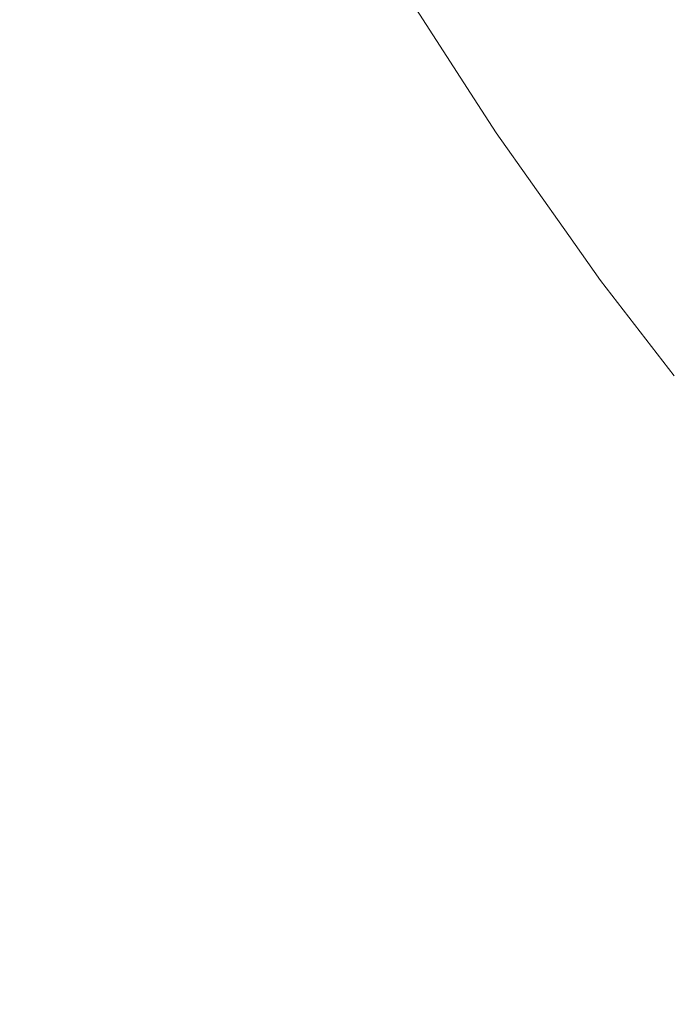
# Model space of a CAD drawing. Header units: centimetres. Extents: x -25.8 to 27.5, y 33.3 to 35.1.
# Tile 123 of 256: x -7.881 to -7.8503, y 33.6872 to 33.7334. Entities that reach past the tile are written whole.
import ezdxf

# ---------------------------------------------------------------- set-up
doc = ezdxf.new("R2010")
doc.units = ezdxf.units.CM
doc.header["$LTSCALE"] = 2.54
doc.layers.add('Lucido design-1', color=7, linetype='Continuous')

# ---------------------------------------------------------------- blocks, each defined once
blk = doc.blocks.new('Gruppo-6-1')
at = {"color": 7, "linetype": 'Continuous', "lineweight": 9}
for points in [[(-25.69296, 35.040112, 330.586121), (-25.69296, 33.440112, 330.586121), (27.40704, 33.440112, 330.586121), (27.40704, 35.040112, 330.586121)], [(-25.69296, 35.040112, 306.619358), (-25.69296, 33.440112, 306.619358), (27.40704, 33.440112, 306.619358), (27.40704, 35.040112, 306.619358)]]:
    blk.add_3dface(points, dxfattribs=at)
for points, invisible_edges in [([(-7.867076, 33.732904, 329.856541), (-7.87147, 33.740391, 329.856541), (-7.870498, 33.740933, 329.860408), (-7.866129, 33.733488, 329.860408)], 15), ([(-7.867076, 33.732904, 305.889778), (-7.87147, 33.740391, 305.889778), (-7.870498, 33.740933, 305.893645), (-7.866129, 33.733488, 305.893645)], 15), ([(-7.851675, 33.732839, 330.126315), (-7.856085, 33.739672, 330.126315), (-7.85461, 33.74058, 330.130049), (-7.85024, 33.733809, 330.130049)], 15), ([(-7.851675, 33.732839, 306.159552), (-7.856085, 33.739672, 306.159552), (-7.85461, 33.74058, 306.163286), (-7.85024, 33.733809, 306.163286)], 15), ([(-7.868157, 33.732239, 329.852718), (-7.872577, 33.739772, 329.852718), (-7.87147, 33.740391, 329.856541), (-7.867076, 33.732904, 329.856541)], 15), ([(-7.868157, 33.732239, 305.885955), (-7.872577, 33.739772, 305.885955), (-7.87147, 33.740391, 305.889778), (-7.867076, 33.732904, 305.889778)], 15), ([(-7.869369, 33.731493, 329.848945), (-7.87382, 33.739078, 329.848945), (-7.872577, 33.739772, 329.852718), (-7.868157, 33.732239, 329.852718)], 15), ([(-7.869369, 33.731493, 305.882182), (-7.87382, 33.739078, 305.882182), (-7.872577, 33.739772, 305.885955), (-7.868157, 33.732239, 305.885955)], 15), ([(-7.85298, 33.731957, 330.122516), (-7.857426, 33.738846, 330.122516), (-7.856085, 33.739672, 330.126315), (-7.851675, 33.732839, 330.126315)], 15), ([(-7.85298, 33.731957, 306.155753), (-7.857426, 33.738846, 306.155753), (-7.856085, 33.739672, 306.159552), (-7.851675, 33.732839, 306.159552)], 15), ([(-7.870711, 33.730666, 329.845228), (-7.875196, 33.738309, 329.845228), (-7.87382, 33.739078, 329.848945), (-7.869369, 33.731493, 329.848945)], 15), ([(-7.870711, 33.730666, 305.878465), (-7.875196, 33.738309, 305.878465), (-7.87382, 33.739078, 305.882182), (-7.869369, 33.731493, 305.882182)], 15), ([(-7.854154, 33.731164, 330.118658), (-7.858632, 33.738103, 330.118658), (-7.857426, 33.738846, 330.122516), (-7.85298, 33.731957, 330.122516)], 15), ([(-7.854154, 33.731164, 306.151895), (-7.858632, 33.738103, 306.151895), (-7.857426, 33.738846, 306.155753), (-7.85298, 33.731957, 306.155753)], 15), ([(-7.872182, 33.729761, 329.841573), (-7.876704, 33.737466, 329.841573), (-7.875196, 33.738309, 329.845228), (-7.870711, 33.730666, 329.845228)], 15), ([(-7.872182, 33.729761, 305.87481), (-7.876704, 33.737466, 305.87481), (-7.875196, 33.738309, 305.878465), (-7.870711, 33.730666, 305.878465)], 15), ([(-7.855194, 33.730461, 330.11475), (-7.859702, 33.737445, 330.11475), (-7.858632, 33.738103, 330.118658), (-7.854154, 33.731164, 330.118658)], 15), ([(-7.855194, 33.730461, 306.147987), (-7.859702, 33.737445, 306.147987), (-7.858632, 33.738103, 306.151895), (-7.854154, 33.731164, 306.151895)], 15), ([(-7.873779, 33.728777, 329.837987), (-7.878342, 33.736552, 329.837987), (-7.876704, 33.737466, 329.841573), (-7.872182, 33.729761, 329.841573)], 15), ([(-7.873779, 33.728777, 305.871224), (-7.878342, 33.736552, 305.871224), (-7.876704, 33.737466, 305.87481), (-7.872182, 33.729761, 305.87481)], 15), ([(-7.8561, 33.729848, 330.110796), (-7.860633, 33.736872, 330.110796), (-7.859702, 33.737445, 330.11475), (-7.855194, 33.730461, 330.11475)], 15), ([(-7.8561, 33.729848, 306.144033), (-7.860633, 33.736872, 306.144033), (-7.859702, 33.737445, 306.147987), (-7.855194, 33.730461, 306.147987)], 15), ([(-7.85687, 33.729328, 330.106805), (-7.861425, 33.736384, 330.106805), (-7.860633, 33.736872, 330.110796), (-7.8561, 33.729848, 330.110796)], 15), ([(-7.85687, 33.729328, 306.140042), (-7.861425, 33.736384, 306.140042), (-7.860633, 33.736872, 306.144033), (-7.8561, 33.729848, 306.144033)], 15), ([(-7.875501, 33.727717, 329.834477), (-7.880106, 33.735566, 329.834477), (-7.878342, 33.736552, 329.837987), (-7.873779, 33.728777, 329.837987)], 15), ([(-7.875501, 33.727717, 305.867714), (-7.880106, 33.735566, 305.867714), (-7.878342, 33.736552, 305.871224), (-7.873779, 33.728777, 305.871224)], 15), ([(-7.857504, 33.7289, 330.102782), (-7.862076, 33.735983, 330.102782), (-7.861425, 33.736384, 330.106805), (-7.85687, 33.729328, 330.106805)], 15), ([(-7.857504, 33.7289, 306.136019), (-7.862076, 33.735983, 306.136019), (-7.861425, 33.736384, 306.140042), (-7.85687, 33.729328, 306.140042)], 15), ([(-7.858, 33.728564, 330.098735), (-7.862586, 33.735669, 330.098735), (-7.862076, 33.735983, 330.102782), (-7.857504, 33.7289, 330.102782)], 15), ([(-7.858, 33.728564, 306.131972), (-7.862586, 33.735669, 306.131972), (-7.862076, 33.735983, 306.136019), (-7.857504, 33.7289, 306.136019)], 15), ([(-7.877343, 33.726583, 329.831048), (-7.881996, 33.73451, 329.831048), (-7.880106, 33.735566, 329.834477), (-7.875501, 33.727717, 329.834477)], 15), ([(-7.877343, 33.726583, 305.864285), (-7.881996, 33.73451, 305.864285), (-7.880106, 33.735566, 305.867714), (-7.875501, 33.727717, 305.867714)], 15), ([(-7.858579, 33.728173, 330.090596), (-7.863181, 33.735303, 330.090596), (-7.862954, 33.735443, 330.094671), (-7.858359, 33.728322, 330.094671)], 15), ([(-7.858579, 33.728173, 306.123833), (-7.863181, 33.735303, 306.123833), (-7.862954, 33.735443, 306.127908), (-7.858359, 33.728322, 306.127908)], 15), ([(-7.858359, 33.728322, 330.094671), (-7.862954, 33.735443, 330.094671), (-7.862586, 33.735669, 330.098735), (-7.858, 33.728564, 330.098735)], 15), ([(-7.858359, 33.728322, 306.127908), (-7.862954, 33.735443, 306.127908), (-7.862586, 33.735669, 306.131972), (-7.858, 33.728564, 306.131972)], 15), ([(-7.859468, 33.727572, 329.872202), (-7.864095, 33.73474, 329.872202), (-7.863688, 33.734991, 329.876176), (-7.859073, 33.727839, 329.876176)], 15), ([(-7.859468, 33.727572, 305.905439), (-7.864095, 33.73474, 305.905439), (-7.863688, 33.734991, 305.909413), (-7.859073, 33.727839, 305.909413)], 15), ([(-7.859073, 33.727839, 329.876176), (-7.863688, 33.734991, 329.876176), (-7.863417, 33.735157, 329.880161), (-7.858809, 33.728017, 329.880161)], 15), ([(-7.859073, 33.727839, 305.909413), (-7.863688, 33.734991, 305.909413), (-7.863417, 33.735157, 305.913398), (-7.858809, 33.728017, 305.913398)], 15), ([(-7.858809, 33.728017, 329.880161), (-7.863417, 33.735157, 329.880161), (-7.863282, 33.73524, 329.884149), (-7.858678, 33.728106, 329.884149)], 15), ([(-7.858809, 33.728017, 305.913398), (-7.863417, 33.735157, 305.913398), (-7.863282, 33.73524, 305.917386), (-7.858678, 33.728106, 305.917386)], 15), ([(-7.858678, 33.728106, 329.884149), (-7.863282, 33.73524, 329.884149), (-7.863266, 33.735251, 329.886121), (-7.859866, 33.729983, 329.886121)], 11), ([(-7.858678, 33.728106, 305.917386), (-7.863282, 33.73524, 305.917386), (-7.863266, 33.735251, 305.919358), (-7.859866, 33.729983, 305.919358)], 11), ([(-7.863266, 33.735251, 330.086121), (-7.859866, 33.729983, 330.086121), (-7.859866, 33.729983, 329.886121), (-7.863266, 33.735251, 329.886121)], 10), ([(-7.859866, 33.729983, 330.086121), (-7.863266, 33.735251, 330.086121), (-7.863265, 33.735251, 330.086667), (-7.858661, 33.728118, 330.086667)], 14), ([(-7.863266, 33.735251, 306.119358), (-7.859866, 33.729983, 306.119358), (-7.859866, 33.729983, 305.919358), (-7.863266, 33.735251, 305.919358)], 10), ([(-7.859866, 33.729983, 306.119358), (-7.863266, 33.735251, 306.119358), (-7.863265, 33.735251, 306.119903), (-7.858661, 33.728118, 306.119903)], 14), ([(-7.858661, 33.728118, 330.086667), (-7.863265, 33.735251, 330.086667), (-7.863181, 33.735303, 330.090596), (-7.858579, 33.728173, 330.090596)], 15), ([(-7.858661, 33.728118, 306.119903), (-7.863265, 33.735251, 306.119903), (-7.863181, 33.735303, 306.123833), (-7.858579, 33.728173, 306.123833)], 15), ([(-7.879305, 33.725375, 329.827706), (-7.884007, 33.733387, 329.827706), (-7.881996, 33.73451, 329.831048), (-7.877343, 33.726583, 329.831048)], 15), ([(-7.879305, 33.725375, 305.860943), (-7.884007, 33.733387, 305.860943), (-7.881996, 33.73451, 305.864285), (-7.877343, 33.726583, 305.864285)], 15), ([(-7.859997, 33.727215, 329.868245), (-7.864637, 33.734406, 329.868245), (-7.864095, 33.73474, 329.872202), (-7.859468, 33.727572, 329.872202)], 15), ([(-7.859997, 33.727215, 305.901482), (-7.864637, 33.734406, 305.901482), (-7.864095, 33.73474, 305.905439), (-7.859468, 33.727572, 305.905439)], 15), ([(-7.860656, 33.726769, 329.864311), (-7.865316, 33.733988, 329.864311), (-7.864637, 33.734406, 329.868245), (-7.859997, 33.727215, 329.868245)], 15), ([(-7.860656, 33.726769, 305.897548), (-7.865316, 33.733988, 305.897548), (-7.864637, 33.734406, 305.901482), (-7.859997, 33.727215, 305.901482)], 15), ([(-7.861448, 33.726234, 329.860408), (-7.866129, 33.733488, 329.860408), (-7.865316, 33.733988, 329.864311), (-7.860656, 33.726769, 329.864311)], 15), ([(-7.861448, 33.726234, 305.893645), (-7.866129, 33.733488, 305.893645), (-7.865316, 33.733988, 305.897548), (-7.860656, 33.726769, 305.897548)], 15), ([(-7.846979, 33.7262, 330.126315), (-7.851675, 33.732839, 330.126315), (-7.85024, 33.733809, 330.130049), (-7.845587, 33.72723, 330.130049)], 15), ([(-7.846979, 33.7262, 306.159552), (-7.851675, 33.732839, 306.159552), (-7.85024, 33.733809, 306.163286), (-7.845587, 33.72723, 306.163286)], 15), ([(-7.881415, 33.724076, 329.824409), (-7.886169, 33.732179, 329.824409), (-7.884007, 33.733387, 329.827706), (-7.879305, 33.725375, 329.827706)], 15), ([(-7.881415, 33.724076, 305.857646), (-7.886169, 33.732179, 305.857646), (-7.884007, 33.733387, 305.860943), (-7.879305, 33.725375, 305.860943)], 15), ([(-7.86237, 33.725611, 329.856541), (-7.867076, 33.732904, 329.856541), (-7.866129, 33.733488, 329.860408), (-7.861448, 33.726234, 329.860408)], 15), ([(-7.86237, 33.725611, 305.889778), (-7.867076, 33.732904, 305.889778), (-7.866129, 33.733488, 305.893645), (-7.861448, 33.726234, 305.893645)], 15), ([(-7.863421, 33.724901, 329.852718), (-7.868157, 33.732239, 329.852718), (-7.867076, 33.732904, 329.856541), (-7.86237, 33.725611, 329.856541)], 15), ([(-7.863421, 33.724901, 305.885955), (-7.868157, 33.732239, 305.885955), (-7.867076, 33.732904, 305.889778), (-7.86237, 33.725611, 305.889778)], 15), ([(-7.848246, 33.725263, 330.122516), (-7.85298, 33.731957, 330.122516), (-7.851675, 33.732839, 330.126315), (-7.846979, 33.7262, 330.126315)], 15), ([(-7.848246, 33.725263, 306.155753), (-7.85298, 33.731957, 306.155753), (-7.851675, 33.732839, 306.159552), (-7.846979, 33.7262, 306.159552)], 15), ([(-7.8646, 33.724103, 329.848945), (-7.869369, 33.731493, 329.848945), (-7.868157, 33.732239, 329.852718), (-7.863421, 33.724901, 329.852718)], 15), ([(-7.8646, 33.724103, 305.882182), (-7.869369, 33.731493, 305.882182), (-7.868157, 33.732239, 305.885955), (-7.863421, 33.724901, 305.885955)], 15), ([(-7.849385, 33.724421, 330.118658), (-7.854154, 33.731164, 330.118658), (-7.85298, 33.731957, 330.122516), (-7.848246, 33.725263, 330.122516)], 15), ([(-7.849385, 33.724421, 306.151895), (-7.854154, 33.731164, 306.151895), (-7.85298, 33.731957, 306.155753), (-7.848246, 33.725263, 306.155753)], 15), ([(-7.865906, 33.723221, 329.845228), (-7.870711, 33.730666, 329.845228), (-7.869369, 33.731493, 329.848945), (-7.8646, 33.724103, 329.848945)], 15), ([(-7.865906, 33.723221, 305.878465), (-7.870711, 33.730666, 305.878465), (-7.869369, 33.731493, 305.882182), (-7.8646, 33.724103, 305.882182)], 15), ([(-7.850394, 33.723674, 330.11475), (-7.855194, 33.730461, 330.11475), (-7.854154, 33.731164, 330.118658), (-7.849385, 33.724421, 330.118658)], 15), ([(-7.850394, 33.723674, 306.147987), (-7.855194, 33.730461, 306.147987), (-7.854154, 33.731164, 306.151895), (-7.849385, 33.724421, 306.151895)], 15), ([(-7.867337, 33.722254, 329.841573), (-7.872182, 33.729761, 329.841573), (-7.870711, 33.730666, 329.845228), (-7.865906, 33.723221, 329.845228)], 15), ([(-7.867337, 33.722254, 305.87481), (-7.872182, 33.729761, 305.87481), (-7.870711, 33.730666, 305.878465), (-7.865906, 33.723221, 305.878465)], 15), ([(-7.851273, 33.723024, 330.110796), (-7.8561, 33.729848, 330.110796), (-7.855194, 33.730461, 330.11475), (-7.850394, 33.723674, 330.11475)], 15), ([(-7.851273, 33.723024, 306.144033), (-7.8561, 33.729848, 306.144033), (-7.855194, 33.730461, 306.147987), (-7.850394, 33.723674, 306.147987)], 15), ([(-7.859866, 33.729983, 329.886121), (-7.858662, 33.728117, 329.886121), (-7.858678, 33.728106, 329.884149)], 10), ([(-7.858662, 33.728117, 329.886121), (-7.859866, 33.729983, 329.886121), (-7.859866, 33.729983, 330.086121), (-7.858662, 33.728117, 330.086121)], 10), ([(-7.858661, 33.728118, 330.086667), (-7.858662, 33.728117, 330.086121), (-7.859866, 33.729983, 330.086121)], 9), ([(-7.859866, 33.729983, 305.919358), (-7.858662, 33.728117, 305.919358), (-7.858678, 33.728106, 305.917386)], 10), ([(-7.858662, 33.728117, 305.919358), (-7.859866, 33.729983, 305.919358), (-7.859866, 33.729983, 306.119358), (-7.858662, 33.728117, 306.119358)], 10), ([(-7.858661, 33.728118, 306.119903), (-7.858662, 33.728117, 306.119358), (-7.859866, 33.729983, 306.119358)], 9), ([(-7.868891, 33.721203, 329.837987), (-7.873779, 33.728777, 329.837987), (-7.872182, 33.729761, 329.841573), (-7.867337, 33.722254, 329.841573)], 15), ([(-7.868891, 33.721203, 305.871224), (-7.873779, 33.728777, 305.871224), (-7.872182, 33.729761, 305.87481), (-7.867337, 33.722254, 305.87481)], 15), ([(-7.852021, 33.722471, 330.106805), (-7.85687, 33.729328, 330.106805), (-7.8561, 33.729848, 330.110796), (-7.851273, 33.723024, 330.110796)], 15), ([(-7.852021, 33.722471, 306.140042), (-7.85687, 33.729328, 306.140042), (-7.8561, 33.729848, 306.144033), (-7.851273, 33.723024, 306.144033)], 15), ([(-7.852636, 33.722016, 330.102782), (-7.857504, 33.7289, 330.102782), (-7.85687, 33.729328, 330.106805), (-7.852021, 33.722471, 330.106805)], 15), ([(-7.852636, 33.722016, 306.136019), (-7.857504, 33.7289, 306.136019), (-7.85687, 33.729328, 306.140042), (-7.852021, 33.722471, 306.140042)], 15), ([(-7.870566, 33.720071, 329.834477), (-7.875501, 33.727717, 329.834477), (-7.873779, 33.728777, 329.837987), (-7.868891, 33.721203, 329.837987)], 15), ([(-7.870566, 33.720071, 305.867714), (-7.875501, 33.727717, 305.867714), (-7.873779, 33.728777, 305.871224), (-7.868891, 33.721203, 305.871224)], 15), ([(-7.853465, 33.721403, 330.094671), (-7.858359, 33.728322, 330.094671), (-7.858, 33.728564, 330.098735), (-7.853117, 33.72166, 330.098735)], 15), ([(-7.853465, 33.721403, 306.127908), (-7.858359, 33.728322, 306.127908), (-7.858, 33.728564, 306.131972), (-7.853117, 33.72166, 306.131972)], 15), ([(-7.853117, 33.72166, 330.098735), (-7.858, 33.728564, 330.098735), (-7.857504, 33.7289, 330.102782), (-7.852636, 33.722016, 330.102782)], 15), ([(-7.853117, 33.72166, 306.131972), (-7.858, 33.728564, 306.131972), (-7.857504, 33.7289, 306.136019), (-7.852636, 33.722016, 306.136019)], 15), ([(-7.853902, 33.72108, 329.880161), (-7.858809, 33.728017, 329.880161), (-7.858678, 33.728106, 329.884149), (-7.853775, 33.721174, 329.884149)], 15), ([(-7.853902, 33.72108, 305.913398), (-7.858809, 33.728017, 305.913398), (-7.858678, 33.728106, 305.917386), (-7.853775, 33.721174, 305.917386)], 15), ([(-7.853775, 33.721174, 329.884149), (-7.858678, 33.728106, 329.884149), (-7.858662, 33.728117, 329.886121), (-7.855257, 33.723303, 329.886121)], 11), ([(-7.853775, 33.721174, 305.917386), (-7.858678, 33.728106, 305.917386), (-7.858662, 33.728117, 305.919358), (-7.855257, 33.723303, 305.919358)], 11), ([(-7.855257, 33.723303, 330.086121), (-7.858662, 33.728117, 330.086121), (-7.858661, 33.728118, 330.086667), (-7.853758, 33.721186, 330.086667)], 14), ([(-7.855257, 33.723303, 306.119358), (-7.858662, 33.728117, 306.119358), (-7.858661, 33.728118, 306.119903), (-7.853758, 33.721186, 306.119903)], 14), ([(-7.858662, 33.728117, 330.086121), (-7.855257, 33.723303, 330.086121), (-7.855257, 33.723303, 329.886121), (-7.858662, 33.728117, 329.886121)], 10), ([(-7.858662, 33.728117, 306.119358), (-7.855257, 33.723303, 306.119358), (-7.855257, 33.723303, 305.919358), (-7.858662, 33.728117, 305.919358)], 10), ([(-7.853758, 33.721186, 330.086667), (-7.858661, 33.728118, 330.086667), (-7.858579, 33.728173, 330.090596), (-7.853679, 33.721245, 330.090596)], 15), ([(-7.853758, 33.721186, 306.119903), (-7.858661, 33.728118, 306.119903), (-7.858579, 33.728173, 306.123833), (-7.853679, 33.721245, 306.123833)], 15), ([(-7.853679, 33.721245, 330.090596), (-7.858579, 33.728173, 330.090596), (-7.858359, 33.728322, 330.094671), (-7.853465, 33.721403, 330.094671)], 15), ([(-7.853679, 33.721245, 306.123833), (-7.858579, 33.728173, 306.123833), (-7.858359, 33.728322, 306.127908), (-7.853465, 33.721403, 306.127908)], 15), ([(-7.872359, 33.718859, 329.831048), (-7.877343, 33.726583, 329.831048), (-7.875501, 33.727717, 329.834477), (-7.870566, 33.720071, 329.834477)], 15), ([(-7.872359, 33.718859, 305.864285), (-7.877343, 33.726583, 305.864285), (-7.875501, 33.727717, 305.867714), (-7.870566, 33.720071, 305.867714)], 15), ([(-7.855055, 33.720228, 329.868245), (-7.859997, 33.727215, 329.868245), (-7.859468, 33.727572, 329.872202), (-7.854542, 33.720607, 329.872202)], 15), ([(-7.855055, 33.720228, 305.901482), (-7.859997, 33.727215, 305.901482), (-7.859468, 33.727572, 305.905439), (-7.854542, 33.720607, 305.905439)], 15), ([(-7.854542, 33.720607, 329.872202), (-7.859468, 33.727572, 329.872202), (-7.859073, 33.727839, 329.876176), (-7.854158, 33.720891, 329.876176)], 15), ([(-7.854542, 33.720607, 305.905439), (-7.859468, 33.727572, 305.905439), (-7.859073, 33.727839, 305.909413), (-7.854158, 33.720891, 305.909413)], 15), ([(-7.854158, 33.720891, 329.876176), (-7.859073, 33.727839, 329.876176), (-7.858809, 33.728017, 329.880161), (-7.853902, 33.72108, 329.880161)], 15), ([(-7.854158, 33.720891, 305.909413), (-7.859073, 33.727839, 305.909413), (-7.858809, 33.728017, 305.913398), (-7.853902, 33.72108, 305.913398)], 15), ([(-7.855695, 33.719754, 329.864311), (-7.860656, 33.726769, 329.864311), (-7.859997, 33.727215, 329.868245), (-7.855055, 33.720228, 329.868245)], 15), ([(-7.855695, 33.719754, 305.897548), (-7.860656, 33.726769, 305.897548), (-7.859997, 33.727215, 305.901482), (-7.855055, 33.720228, 305.901482)], 15), ([(-7.856463, 33.719186, 329.860408), (-7.861448, 33.726234, 329.860408), (-7.860656, 33.726769, 329.864311), (-7.855695, 33.719754, 329.864311)], 15), ([(-7.856463, 33.719186, 305.893645), (-7.861448, 33.726234, 305.893645), (-7.860656, 33.726769, 305.897548), (-7.855695, 33.719754, 305.897548)], 15), ([(-7.874268, 33.717569, 329.827706), (-7.879305, 33.725375, 329.827706), (-7.877343, 33.726583, 329.831048), (-7.872359, 33.718859, 329.831048)], 15), ([(-7.874268, 33.717569, 305.860943), (-7.879305, 33.725375, 305.860943), (-7.877343, 33.726583, 305.864285), (-7.872359, 33.718859, 305.864285)], 15), ([(-7.857357, 33.718524, 329.856541), (-7.86237, 33.725611, 329.856541), (-7.861448, 33.726234, 329.860408), (-7.856463, 33.719186, 329.860408)], 15), ([(-7.857357, 33.718524, 305.889778), (-7.86237, 33.725611, 305.889778), (-7.861448, 33.726234, 305.893645), (-7.856463, 33.719186, 305.893645)], 15), ([(-7.87632, 33.716182, 329.824409), (-7.881415, 33.724076, 329.824409), (-7.879305, 33.725375, 329.827706), (-7.874268, 33.717569, 329.827706)], 15), ([(-7.87632, 33.716182, 305.857646), (-7.881415, 33.724076, 305.857646), (-7.879305, 33.725375, 305.860943), (-7.874268, 33.717569, 305.860943)], 15), ([(-7.858377, 33.71777, 329.852718), (-7.863421, 33.724901, 329.852718), (-7.86237, 33.725611, 329.856541), (-7.857357, 33.718524, 329.856541)], 15), ([(-7.858377, 33.71777, 305.885955), (-7.863421, 33.724901, 305.885955), (-7.86237, 33.725611, 305.889778), (-7.857357, 33.718524, 305.889778)], 15), ([(-7.859522, 33.716923, 329.848945), (-7.8646, 33.724103, 329.848945), (-7.863421, 33.724901, 329.852718), (-7.858377, 33.71777, 329.852718)], 15), ([(-7.859522, 33.716923, 305.882182), (-7.8646, 33.724103, 305.882182), (-7.863421, 33.724901, 305.885955), (-7.858377, 33.71777, 305.885955)], 15), ([(-7.845311, 33.717097, 330.11475), (-7.850394, 33.723674, 330.11475), (-7.849385, 33.724421, 330.118658), (-7.844334, 33.717886, 330.118658)], 15), ([(-7.845311, 33.717097, 306.147987), (-7.850394, 33.723674, 306.147987), (-7.849385, 33.724421, 306.151895), (-7.844334, 33.717886, 306.151895)], 15), ([(-7.878453, 33.71474, 329.821261), (-7.883607, 33.722726, 329.821261), (-7.881415, 33.724076, 329.824409), (-7.87632, 33.716182, 329.824409)], 15), ([(-7.878453, 33.71474, 305.854498), (-7.883607, 33.722726, 305.854498), (-7.881415, 33.724076, 305.857646), (-7.87632, 33.716182, 305.857646)], 15), ([(-7.860789, 33.715986, 329.845228), (-7.865906, 33.723221, 329.845228), (-7.8646, 33.724103, 329.848945), (-7.859522, 33.716923, 329.848945)], 15), ([(-7.860789, 33.715986, 305.878465), (-7.865906, 33.723221, 305.878465), (-7.8646, 33.724103, 305.882182), (-7.859522, 33.716923, 305.882182)], 15), ([(-7.846161, 33.71641, 330.110796), (-7.851273, 33.723024, 330.110796), (-7.850394, 33.723674, 330.11475), (-7.845311, 33.717097, 330.11475)], 15), ([(-7.846161, 33.71641, 306.144033), (-7.851273, 33.723024, 306.144033), (-7.850394, 33.723674, 306.147987), (-7.845311, 33.717097, 306.147987)], 15), ([(-7.862178, 33.714959, 329.841573), (-7.867337, 33.722254, 329.841573), (-7.865906, 33.723221, 329.845228), (-7.860789, 33.715986, 329.845228)], 15), ([(-7.862178, 33.714959, 305.87481), (-7.867337, 33.722254, 305.87481), (-7.865906, 33.723221, 305.878465), (-7.860789, 33.715986, 305.878465)], 15), ([(-7.855257, 33.723303, 329.886121), (-7.853759, 33.721185, 329.886121), (-7.853775, 33.721174, 329.884149)], 10), ([(-7.853759, 33.721185, 329.886121), (-7.855257, 33.723303, 329.886121), (-7.855257, 33.723303, 330.086121), (-7.853759, 33.721185, 330.086121)], 10), ([(-7.853758, 33.721186, 330.086667), (-7.853759, 33.721185, 330.086121), (-7.855257, 33.723303, 330.086121)], 9), ([(-7.855257, 33.723303, 305.919358), (-7.853759, 33.721185, 305.919358), (-7.853775, 33.721174, 305.917386)], 10), ([(-7.853759, 33.721185, 305.919358), (-7.855257, 33.723303, 305.919358), (-7.855257, 33.723303, 306.119358), (-7.853759, 33.721185, 306.119358)], 10), ([(-7.853758, 33.721186, 306.119903), (-7.853759, 33.721185, 306.119358), (-7.855257, 33.723303, 306.119358)], 9), ([(-7.846885, 33.715826, 330.106805), (-7.852021, 33.722471, 330.106805), (-7.851273, 33.723024, 330.110796), (-7.846161, 33.71641, 330.110796)], 15), ([(-7.846885, 33.715826, 306.140042), (-7.852021, 33.722471, 306.140042), (-7.851273, 33.723024, 306.144033), (-7.846161, 33.71641, 306.144033)], 15), ([(-7.880693, 33.713227, 329.818216), (-7.885909, 33.721309, 329.818216), (-7.883607, 33.722726, 329.821261), (-7.878453, 33.71474, 329.821261)], 15), ([(-7.880693, 33.713227, 305.851453), (-7.885909, 33.721309, 305.851453), (-7.883607, 33.722726, 305.854498), (-7.878453, 33.71474, 305.854498)], 15), ([(-7.863686, 33.713844, 329.837987), (-7.868891, 33.721203, 329.837987), (-7.867337, 33.722254, 329.841573), (-7.862178, 33.714959, 329.841573)], 15), ([(-7.863686, 33.713844, 305.871224), (-7.868891, 33.721203, 305.871224), (-7.867337, 33.722254, 305.87481), (-7.862178, 33.714959, 305.87481)], 15), ([(-7.847946, 33.71497, 330.098735), (-7.853117, 33.72166, 330.098735), (-7.852636, 33.722016, 330.102782), (-7.84748, 33.715346, 330.102782)], 15), ([(-7.847946, 33.71497, 306.131972), (-7.853117, 33.72166, 306.131972), (-7.852636, 33.722016, 306.136019), (-7.84748, 33.715346, 306.136019)], 15), ([(-7.84748, 33.715346, 330.102782), (-7.852636, 33.722016, 330.102782), (-7.852021, 33.722471, 330.106805), (-7.846885, 33.715826, 330.106805)], 15), ([(-7.84748, 33.715346, 306.136019), (-7.852636, 33.722016, 306.136019), (-7.852021, 33.722471, 306.140042), (-7.846885, 33.715826, 306.140042)], 15), ([(-7.848282, 33.714698, 330.094671), (-7.853465, 33.721403, 330.094671), (-7.853117, 33.72166, 330.098735), (-7.847946, 33.71497, 330.098735)], 15), ([(-7.848282, 33.714698, 306.127908), (-7.853465, 33.721403, 306.127908), (-7.853117, 33.72166, 306.131972), (-7.847946, 33.71497, 306.131972)], 15), ([(-7.883036, 33.711643, 329.815281), (-7.888317, 33.719826, 329.815281), (-7.885909, 33.721309, 329.818216), (-7.880693, 33.713227, 329.818216)], 15), ([(-7.883036, 33.711643, 305.848518), (-7.888317, 33.719826, 305.848518), (-7.885909, 33.721309, 305.851453), (-7.880693, 33.713227, 305.851453)], 15), ([(-7.865311, 33.712642, 329.834477), (-7.870566, 33.720071, 329.834477), (-7.868891, 33.721203, 329.837987), (-7.863686, 33.713844, 329.837987)], 15), ([(-7.865311, 33.712642, 305.867714), (-7.870566, 33.720071, 305.867714), (-7.868891, 33.721203, 305.871224), (-7.863686, 33.713844, 305.871224)], 15), ([(-7.848705, 33.714356, 329.880161), (-7.853902, 33.72108, 329.880161), (-7.853775, 33.721174, 329.884149), (-7.848582, 33.714456, 329.884149)], 15), ([(-7.848705, 33.714356, 305.913398), (-7.853902, 33.72108, 305.913398), (-7.853775, 33.721174, 305.917386), (-7.848582, 33.714456, 305.917386)], 15), ([(-7.848582, 33.714456, 329.884149), (-7.853775, 33.721174, 329.884149), (-7.853759, 33.721185, 329.886121), (-7.850302, 33.716713, 329.886121)], 11), ([(-7.848582, 33.714456, 305.917386), (-7.853775, 33.721174, 305.917386), (-7.853759, 33.721185, 305.919358), (-7.850302, 33.716713, 305.919358)], 11), ([(-7.850302, 33.716713, 330.086121), (-7.853759, 33.721185, 330.086121), (-7.853758, 33.721186, 330.086667), (-7.848566, 33.714469, 330.086667)], 14), ([(-7.850302, 33.716713, 306.119358), (-7.853759, 33.721185, 306.119358), (-7.853758, 33.721186, 306.119903), (-7.848566, 33.714469, 306.119903)], 14), ([(-7.853759, 33.721185, 330.086121), (-7.850302, 33.716713, 330.086121), (-7.850302, 33.716713, 329.886121), (-7.853759, 33.721185, 329.886121)], 10), ([(-7.853759, 33.721185, 306.119358), (-7.850302, 33.716713, 306.119358), (-7.850302, 33.716713, 305.919358), (-7.853759, 33.721185, 305.919358)], 10), ([(-7.848566, 33.714469, 330.086667), (-7.853758, 33.721186, 330.086667), (-7.853679, 33.721245, 330.090596), (-7.848489, 33.714531, 330.090596)], 15), ([(-7.848566, 33.714469, 306.119903), (-7.853758, 33.721186, 306.119903), (-7.853679, 33.721245, 306.123833), (-7.848489, 33.714531, 306.123833)], 15), ([(-7.848489, 33.714531, 330.090596), (-7.853679, 33.721245, 330.090596), (-7.853465, 33.721403, 330.094671), (-7.848282, 33.714698, 330.094671)], 15), ([(-7.848489, 33.714531, 306.123833), (-7.853679, 33.721245, 306.123833), (-7.853465, 33.721403, 306.127908), (-7.848282, 33.714698, 306.127908)], 15), ([(-7.849325, 33.713856, 329.872202), (-7.854542, 33.720607, 329.872202), (-7.854158, 33.720891, 329.876176), (-7.848953, 33.714157, 329.876176)], 15), ([(-7.849325, 33.713856, 305.905439), (-7.854542, 33.720607, 305.905439), (-7.854158, 33.720891, 305.909413), (-7.848953, 33.714157, 305.909413)], 15), ([(-7.848953, 33.714157, 329.876176), (-7.854158, 33.720891, 329.876176), (-7.853902, 33.72108, 329.880161), (-7.848705, 33.714356, 329.880161)], 15), ([(-7.848953, 33.714157, 305.909413), (-7.854158, 33.720891, 305.909413), (-7.853902, 33.72108, 305.913398), (-7.848705, 33.714356, 305.913398)], 15), ([(-7.85044, 33.712956, 329.864311), (-7.855695, 33.719754, 329.864311), (-7.855055, 33.720228, 329.868245), (-7.84982, 33.713456, 329.868245)], 15), ([(-7.85044, 33.712956, 305.897548), (-7.855695, 33.719754, 305.897548), (-7.855055, 33.720228, 305.901482), (-7.84982, 33.713456, 305.901482)], 15), ([(-7.84982, 33.713456, 329.868245), (-7.855055, 33.720228, 329.868245), (-7.854542, 33.720607, 329.872202), (-7.849325, 33.713856, 329.872202)], 15), ([(-7.84982, 33.713456, 305.901482), (-7.855055, 33.720228, 305.901482), (-7.854542, 33.720607, 305.905439), (-7.849325, 33.713856, 305.905439)], 15), ([(-7.867051, 33.711355, 329.831048), (-7.872359, 33.718859, 329.831048), (-7.870566, 33.720071, 329.834477), (-7.865311, 33.712642, 329.834477)], 15), ([(-7.867051, 33.711355, 305.864285), (-7.872359, 33.718859, 305.864285), (-7.870566, 33.720071, 305.867714), (-7.865311, 33.712642, 305.867714)], 15), ([(-7.851183, 33.712356, 329.860408), (-7.856463, 33.719186, 329.860408), (-7.855695, 33.719754, 329.864311), (-7.85044, 33.712956, 329.864311)], 15), ([(-7.851183, 33.712356, 305.893645), (-7.856463, 33.719186, 305.893645), (-7.855695, 33.719754, 305.897548), (-7.85044, 33.712956, 305.897548)], 15), ([(-7.868903, 33.709985, 329.827706), (-7.874268, 33.717569, 329.827706), (-7.872359, 33.718859, 329.831048), (-7.867051, 33.711355, 329.831048)], 15), ([(-7.868903, 33.709985, 305.860943), (-7.874268, 33.717569, 305.860943), (-7.872359, 33.718859, 305.864285), (-7.867051, 33.711355, 305.864285)], 15), ([(-7.852049, 33.711657, 329.856541), (-7.857357, 33.718524, 329.856541), (-7.856463, 33.719186, 329.860408), (-7.851183, 33.712356, 329.860408)], 15), ([(-7.852049, 33.711657, 305.889778), (-7.857357, 33.718524, 305.889778), (-7.856463, 33.719186, 305.893645), (-7.851183, 33.712356, 305.893645)], 15), ([(-7.853036, 33.71086, 329.852718), (-7.858377, 33.71777, 329.852718), (-7.857357, 33.718524, 329.856541), (-7.852049, 33.711657, 329.856541)], 15), ([(-7.853036, 33.71086, 305.885955), (-7.858377, 33.71777, 305.885955), (-7.857357, 33.718524, 305.889778), (-7.852049, 33.711657, 305.889778)], 15), ([(-7.870895, 33.708512, 329.824409), (-7.87632, 33.716182, 329.824409), (-7.874268, 33.717569, 329.827706), (-7.868903, 33.709985, 329.827706)], 15), ([(-7.870895, 33.708512, 305.857646), (-7.87632, 33.716182, 305.857646), (-7.874268, 33.717569, 305.860943), (-7.868903, 33.709985, 305.860943)], 15), ([(-7.854144, 33.709965, 329.848945), (-7.859522, 33.716923, 329.848945), (-7.858377, 33.71777, 329.852718), (-7.853036, 33.71086, 329.852718)], 15), ([(-7.854144, 33.709965, 305.882182), (-7.859522, 33.716923, 305.882182), (-7.858377, 33.71777, 305.885955), (-7.853036, 33.71086, 305.885955)], 15), ([(-7.85537, 33.708975, 329.845228), (-7.860789, 33.715986, 329.845228), (-7.859522, 33.716923, 329.848945), (-7.854144, 33.709965, 329.848945)], 15), ([(-7.85537, 33.708975, 305.878465), (-7.860789, 33.715986, 305.878465), (-7.859522, 33.716923, 305.882182), (-7.854144, 33.709965, 305.882182)], 15), ([(-7.872965, 33.706981, 329.821261), (-7.878453, 33.71474, 329.821261), (-7.87632, 33.716182, 329.824409), (-7.870895, 33.708512, 329.824409)], 15), ([(-7.872965, 33.706981, 305.854498), (-7.878453, 33.71474, 305.854498), (-7.87632, 33.716182, 305.857646), (-7.870895, 33.708512, 305.857646)], 15), ([(-7.856714, 33.70789, 329.841573), (-7.862178, 33.714959, 329.841573), (-7.860789, 33.715986, 329.845228), (-7.85537, 33.708975, 329.845228)], 15), ([(-7.856714, 33.70789, 305.87481), (-7.862178, 33.714959, 305.87481), (-7.860789, 33.715986, 305.878465), (-7.85537, 33.708975, 305.878465)], 15), ([(-7.875139, 33.705373, 329.818216), (-7.880693, 33.713227, 329.818216), (-7.878453, 33.71474, 329.821261), (-7.872965, 33.706981, 329.821261)], 15), ([(-7.875139, 33.705373, 305.851453), (-7.880693, 33.713227, 305.851453), (-7.878453, 33.71474, 305.854498), (-7.872965, 33.706981, 305.854498)], 15), ([(-7.858173, 33.706712, 329.837987), (-7.863686, 33.713844, 329.837987), (-7.862178, 33.714959, 329.841573), (-7.856714, 33.70789, 329.841573)], 15), ([(-7.858173, 33.706712, 305.871224), (-7.863686, 33.713844, 305.871224), (-7.862178, 33.714959, 305.87481), (-7.856714, 33.70789, 305.87481)], 15), ([(-7.859746, 33.705442, 329.834477), (-7.865311, 33.712642, 329.834477), (-7.863686, 33.713844, 329.837987), (-7.858173, 33.706712, 329.837987)], 15), ([(-7.859746, 33.705442, 305.867714), (-7.865311, 33.712642, 305.867714), (-7.863686, 33.713844, 305.871224), (-7.858173, 33.706712, 305.871224)], 15), ([(-7.844902, 33.706387, 329.864311), (-7.85044, 33.712956, 329.864311), (-7.84982, 33.713456, 329.868245), (-7.844304, 33.706913, 329.868245)], 15), ([(-7.844902, 33.706387, 305.897548), (-7.85044, 33.712956, 305.897548), (-7.84982, 33.713456, 305.901482), (-7.844304, 33.706913, 305.901482)], 15), ([(-7.877412, 33.703692, 329.815281), (-7.883036, 33.711643, 329.815281), (-7.880693, 33.713227, 329.818216), (-7.875139, 33.705373, 329.818216)], 15), ([(-7.877412, 33.703692, 305.848518), (-7.883036, 33.711643, 305.848518), (-7.880693, 33.713227, 305.851453), (-7.875139, 33.705373, 305.851453)], 15), ([(-7.845619, 33.705756, 329.860408), (-7.851183, 33.712356, 329.860408), (-7.85044, 33.712956, 329.864311), (-7.844902, 33.706387, 329.864311)], 15), ([(-7.845619, 33.705756, 305.893645), (-7.851183, 33.712356, 305.893645), (-7.85044, 33.712956, 305.897548), (-7.844902, 33.706387, 305.897548)], 15), ([(-7.86143, 33.704082, 329.831048), (-7.867051, 33.711355, 329.831048), (-7.865311, 33.712642, 329.834477), (-7.859746, 33.705442, 329.834477)], 15), ([(-7.86143, 33.704082, 305.864285), (-7.867051, 33.711355, 305.864285), (-7.865311, 33.712642, 305.867714), (-7.859746, 33.705442, 305.867714)], 15), ([(-7.846454, 33.705021, 329.856541), (-7.852049, 33.711657, 329.856541), (-7.851183, 33.712356, 329.860408), (-7.845619, 33.705756, 329.860408)], 15), ([(-7.846454, 33.705021, 305.889778), (-7.852049, 33.711657, 305.889778), (-7.851183, 33.712356, 305.893645), (-7.845619, 33.705756, 305.893645)], 15), ([(-7.879782, 33.701939, 329.812462), (-7.885478, 33.709992, 329.812462), (-7.883036, 33.711643, 329.815281), (-7.877412, 33.703692, 329.815281)], 15), ([(-7.879782, 33.701939, 305.845699), (-7.885478, 33.709992, 305.845699), (-7.883036, 33.711643, 305.848518), (-7.877412, 33.703692, 305.848518)], 15), ([(-7.847406, 33.704182, 329.852718), (-7.853036, 33.71086, 329.852718), (-7.852049, 33.711657, 329.856541), (-7.846454, 33.705021, 329.856541)], 15), ([(-7.847406, 33.704182, 305.885955), (-7.853036, 33.71086, 305.885955), (-7.852049, 33.711657, 305.889778), (-7.846454, 33.705021, 305.889778)], 15), ([(-7.863222, 33.702635, 329.827706), (-7.868903, 33.709985, 329.827706), (-7.867051, 33.711355, 329.831048), (-7.86143, 33.704082, 329.831048)], 15), ([(-7.863222, 33.702635, 305.860943), (-7.868903, 33.709985, 305.860943), (-7.867051, 33.711355, 305.864285), (-7.86143, 33.704082, 305.864285)], 15), ([(-7.848475, 33.703242, 329.848945), (-7.854144, 33.709965, 329.848945), (-7.853036, 33.71086, 329.852718), (-7.847406, 33.704182, 329.852718)], 15), ([(-7.848475, 33.703242, 305.882182), (-7.854144, 33.709965, 305.882182), (-7.853036, 33.71086, 305.885955), (-7.847406, 33.704182, 305.885955)], 15), ([(-7.882245, 33.700117, 329.809762), (-7.888016, 33.708277, 329.809762), (-7.885478, 33.709992, 329.812462), (-7.879782, 33.701939, 329.812462)], 15), ([(-7.882245, 33.700117, 305.842999), (-7.888016, 33.708277, 305.842999), (-7.885478, 33.709992, 305.845699), (-7.879782, 33.701939, 305.845699)], 15), ([(-7.865149, 33.701079, 329.824409), (-7.870895, 33.708512, 329.824409), (-7.868903, 33.709985, 329.827706), (-7.863222, 33.702635, 329.827706)], 15), ([(-7.865149, 33.701079, 305.857646), (-7.870895, 33.708512, 305.857646), (-7.868903, 33.709985, 305.860943), (-7.863222, 33.702635, 305.860943)], 15), ([(-7.849658, 33.7022, 329.845228), (-7.85537, 33.708975, 329.845228), (-7.854144, 33.709965, 329.848945), (-7.848475, 33.703242, 329.848945)], 15), ([(-7.849658, 33.7022, 305.878465), (-7.85537, 33.708975, 305.878465), (-7.854144, 33.709965, 305.882182), (-7.848475, 33.703242, 305.882182)], 15), ([(-7.850955, 33.701059, 329.841573), (-7.856714, 33.70789, 329.841573), (-7.85537, 33.708975, 329.845228), (-7.849658, 33.7022, 329.845228)], 15), ([(-7.850955, 33.701059, 305.87481), (-7.856714, 33.70789, 305.87481), (-7.85537, 33.708975, 305.878465), (-7.849658, 33.7022, 305.878465)], 15), ([(-7.867153, 33.699461, 329.821261), (-7.872965, 33.706981, 329.821261), (-7.870895, 33.708512, 329.824409), (-7.865149, 33.701079, 329.824409)], 15), ([(-7.867153, 33.699461, 305.854498), (-7.872965, 33.706981, 305.854498), (-7.870895, 33.708512, 305.857646), (-7.865149, 33.701079, 305.857646)], 15), ([(-7.852363, 33.69982, 329.837987), (-7.858173, 33.706712, 329.837987), (-7.856714, 33.70789, 329.841573), (-7.850955, 33.701059, 329.841573)], 15), ([(-7.852363, 33.69982, 305.871224), (-7.858173, 33.706712, 305.871224), (-7.856714, 33.70789, 305.87481), (-7.850955, 33.701059, 305.87481)], 15), ([(-7.869256, 33.697763, 329.818216), (-7.875139, 33.705373, 329.818216), (-7.872965, 33.706981, 329.821261), (-7.867153, 33.699461, 329.821261)], 15), ([(-7.869256, 33.697763, 305.851453), (-7.875139, 33.705373, 305.851453), (-7.872965, 33.706981, 305.854498), (-7.867153, 33.699461, 305.854498)], 15), ([(-7.85388, 33.698485, 329.834477), (-7.859746, 33.705442, 329.834477), (-7.858173, 33.706712, 329.837987), (-7.852363, 33.69982, 329.837987)], 15), ([(-7.85388, 33.698485, 305.867714), (-7.859746, 33.705442, 305.867714), (-7.858173, 33.706712, 305.871224), (-7.852363, 33.69982, 305.871224)], 15), ([(-7.871456, 33.695986, 329.815281), (-7.877412, 33.703692, 329.815281), (-7.875139, 33.705373, 329.818216), (-7.869256, 33.697763, 329.818216)], 15), ([(-7.871456, 33.695986, 305.848518), (-7.877412, 33.703692, 305.848518), (-7.875139, 33.705373, 305.851453), (-7.869256, 33.697763, 305.851453)], 15), ([(-7.855505, 33.697055, 329.831048), (-7.86143, 33.704082, 329.831048), (-7.859746, 33.705442, 329.834477), (-7.85388, 33.698485, 329.834477)], 15), ([(-7.855505, 33.697055, 305.864285), (-7.86143, 33.704082, 305.864285), (-7.859746, 33.705442, 305.867714), (-7.85388, 33.698485, 305.867714)], 15), ([(-7.857234, 33.695533, 329.827706), (-7.863222, 33.702635, 329.827706), (-7.86143, 33.704082, 329.831048), (-7.855505, 33.697055, 329.831048)], 15), ([(-7.857234, 33.695533, 305.860943), (-7.863222, 33.702635, 305.860943), (-7.86143, 33.704082, 305.864285), (-7.855505, 33.697055, 305.864285)], 15), ([(-7.87375, 33.694134, 329.812462), (-7.879782, 33.701939, 329.812462), (-7.877412, 33.703692, 329.815281), (-7.871456, 33.695986, 329.815281)], 15), ([(-7.87375, 33.694134, 305.845699), (-7.879782, 33.701939, 305.845699), (-7.877412, 33.703692, 305.848518), (-7.871456, 33.695986, 305.848518)], 15), ([(-7.859094, 33.693896, 329.824409), (-7.865149, 33.701079, 329.824409), (-7.863222, 33.702635, 329.827706), (-7.857234, 33.695533, 329.827706)], 15), ([(-7.859094, 33.693896, 305.857646), (-7.865149, 33.701079, 305.857646), (-7.863222, 33.702635, 305.860943), (-7.857234, 33.695533, 305.860943)], 15), ([(-7.844911, 33.694479, 329.841573), (-7.850955, 33.701059, 329.841573), (-7.849658, 33.7022, 329.845228), (-7.843664, 33.695674, 329.845228)], 15), ([(-7.844911, 33.694479, 305.87481), (-7.850955, 33.701059, 305.87481), (-7.849658, 33.7022, 305.878465), (-7.843664, 33.695674, 305.878465)], 15), ([(-7.876133, 33.69221, 329.809762), (-7.882245, 33.700117, 329.809762), (-7.879782, 33.701939, 329.812462), (-7.87375, 33.694134, 329.812462)], 15), ([(-7.876133, 33.69221, 305.842999), (-7.882245, 33.700117, 305.842999), (-7.879782, 33.701939, 305.845699), (-7.87375, 33.694134, 305.845699)], 15), ([(-7.861026, 33.692195, 329.821261), (-7.867153, 33.699461, 329.821261), (-7.865149, 33.701079, 329.824409), (-7.859094, 33.693896, 329.824409)], 15), ([(-7.861026, 33.692195, 305.854498), (-7.867153, 33.699461, 305.854498), (-7.865149, 33.701079, 305.857646), (-7.859094, 33.693896, 305.857646)], 15), ([(-7.846265, 33.693181, 329.837987), (-7.852363, 33.69982, 329.837987), (-7.850955, 33.701059, 329.841573), (-7.844911, 33.694479, 329.841573)], 15), ([(-7.846265, 33.693181, 305.871224), (-7.852363, 33.69982, 305.871224), (-7.850955, 33.701059, 305.87481), (-7.844911, 33.694479, 305.87481)], 15), ([(-7.878603, 33.690216, 329.807187), (-7.884797, 33.69823, 329.807187), (-7.882245, 33.700117, 329.809762), (-7.876133, 33.69221, 329.809762)], 15), ([(-7.878603, 33.690216, 305.840424), (-7.884797, 33.69823, 305.840424), (-7.882245, 33.700117, 305.842999), (-7.876133, 33.69221, 305.842999)], 15), ([(-7.863056, 33.690409, 329.818216), (-7.869256, 33.697763, 329.818216), (-7.867153, 33.699461, 329.821261), (-7.861026, 33.692195, 329.821261)], 15), ([(-7.863056, 33.690409, 305.851453), (-7.869256, 33.697763, 305.851453), (-7.867153, 33.699461, 305.854498), (-7.861026, 33.692195, 305.854498)], 15), ([(-7.847724, 33.691782, 329.834477), (-7.85388, 33.698485, 329.834477), (-7.852363, 33.69982, 329.837987), (-7.846265, 33.693181, 329.837987)], 15), ([(-7.847724, 33.691782, 305.867714), (-7.85388, 33.698485, 305.867714), (-7.852363, 33.69982, 305.871224), (-7.846265, 33.693181, 305.871224)], 15), ([(-7.849287, 33.690285, 329.831048), (-7.855505, 33.697055, 329.831048), (-7.85388, 33.698485, 329.834477), (-7.847724, 33.691782, 329.834477)], 15), ([(-7.849287, 33.690285, 305.864285), (-7.855505, 33.697055, 305.864285), (-7.85388, 33.698485, 305.867714), (-7.847724, 33.691782, 305.867714)], 15), ([(-7.881154, 33.688156, 329.804742), (-7.887434, 33.69628, 329.804742), (-7.884797, 33.69823, 329.807187), (-7.878603, 33.690216, 329.807187)], 15), ([(-7.881154, 33.688156, 305.837979), (-7.887434, 33.69628, 305.837979), (-7.884797, 33.69823, 305.840424), (-7.878603, 33.690216, 305.840424)], 15), ([(-7.865178, 33.688541, 329.815281), (-7.871456, 33.695986, 329.815281), (-7.869256, 33.697763, 329.818216), (-7.863056, 33.690409, 329.818216)], 15), ([(-7.865178, 33.688541, 305.848518), (-7.871456, 33.695986, 305.848518), (-7.869256, 33.697763, 305.851453), (-7.863056, 33.690409, 305.851453)], 15), ([(-7.85095, 33.688691, 329.827706), (-7.857234, 33.695533, 329.827706), (-7.855505, 33.697055, 329.831048), (-7.849287, 33.690285, 329.831048)], 15), ([(-7.85095, 33.688691, 305.860943), (-7.857234, 33.695533, 305.860943), (-7.855505, 33.697055, 305.864285), (-7.849287, 33.690285, 305.864285)], 15), ([(-7.867391, 33.686593, 329.812462), (-7.87375, 33.694134, 329.812462), (-7.871456, 33.695986, 329.815281), (-7.865178, 33.688541, 329.815281)], 15), ([(-7.867391, 33.686593, 305.845699), (-7.87375, 33.694134, 305.845699), (-7.871456, 33.695986, 305.848518), (-7.865178, 33.688541, 305.848518)], 15), ([(-7.852738, 33.686977, 329.824409), (-7.859094, 33.693896, 329.824409), (-7.857234, 33.695533, 329.827706), (-7.85095, 33.688691, 329.827706)], 15), ([(-7.852738, 33.686977, 305.857646), (-7.859094, 33.693896, 305.857646), (-7.857234, 33.695533, 305.860943), (-7.85095, 33.688691, 305.860943)], 15), ([(-7.869691, 33.684569, 329.809762), (-7.876133, 33.69221, 329.809762), (-7.87375, 33.694134, 329.812462), (-7.867391, 33.686593, 329.812462)], 15), ([(-7.869691, 33.684569, 305.842999), (-7.876133, 33.69221, 305.842999), (-7.87375, 33.694134, 305.845699), (-7.867391, 33.686593, 305.845699)], 15), ([(-7.854597, 33.685195, 329.821261), (-7.861026, 33.692195, 329.821261), (-7.859094, 33.693896, 329.824409), (-7.852738, 33.686977, 329.824409)], 15), ([(-7.854597, 33.685195, 305.854498), (-7.861026, 33.692195, 305.854498), (-7.859094, 33.693896, 305.857646), (-7.852738, 33.686977, 305.857646)], 15), ([(-7.872074, 33.682472, 329.807187), (-7.878603, 33.690216, 329.807187), (-7.876133, 33.69221, 329.809762), (-7.869691, 33.684569, 329.809762)], 15), ([(-7.872074, 33.682472, 305.840424), (-7.878603, 33.690216, 305.840424), (-7.876133, 33.69221, 305.842999), (-7.869691, 33.684569, 305.842999)], 15), ([(-7.856549, 33.683325, 329.818216), (-7.863056, 33.690409, 329.818216), (-7.861026, 33.692195, 329.821261), (-7.854597, 33.685195, 329.821261)], 15), ([(-7.856549, 33.683325, 305.851453), (-7.863056, 33.690409, 305.851453), (-7.861026, 33.692195, 305.854498), (-7.854597, 33.685195, 305.854498)], 15), ([(-7.874536, 33.680305, 329.804742), (-7.881154, 33.688156, 329.804742), (-7.878603, 33.690216, 329.807187), (-7.872074, 33.682472, 329.807187)], 15), ([(-7.874536, 33.680305, 305.837979), (-7.881154, 33.688156, 305.837979), (-7.878603, 33.690216, 305.840424), (-7.872074, 33.682472, 305.840424)], 15), ([(-7.85859, 33.681368, 329.815281), (-7.865178, 33.688541, 329.815281), (-7.863056, 33.690409, 329.818216), (-7.856549, 33.683325, 329.818216)], 15), ([(-7.85859, 33.681368, 305.848518), (-7.865178, 33.688541, 305.848518), (-7.863056, 33.690409, 305.851453), (-7.856549, 33.683325, 305.851453)], 15), ([(-7.844381, 33.682122, 329.827706), (-7.85095, 33.688691, 329.827706), (-7.849287, 33.690285, 329.831048), (-7.842787, 33.683785, 329.831048)], 15), ([(-7.844381, 33.682122, 305.860943), (-7.85095, 33.688691, 305.860943), (-7.849287, 33.690285, 305.864285), (-7.842787, 33.683785, 305.864285)], 15), ([(-7.860719, 33.679328, 329.812462), (-7.867391, 33.686593, 329.812462), (-7.865178, 33.688541, 329.815281), (-7.85859, 33.681368, 329.815281)], 15), ([(-7.860719, 33.679328, 305.845699), (-7.867391, 33.686593, 305.845699), (-7.865178, 33.688541, 305.848518), (-7.85859, 33.681368, 305.848518)], 15), ([(-7.846095, 33.680334, 329.824409), (-7.852738, 33.686977, 329.824409), (-7.85095, 33.688691, 329.827706), (-7.844381, 33.682122, 329.827706)], 15), ([(-7.846095, 33.680334, 305.857646), (-7.852738, 33.686977, 305.857646), (-7.85095, 33.688691, 305.860943), (-7.844381, 33.682122, 305.860943)], 15), ([(-7.877073, 33.678072, 329.802432), (-7.883784, 33.686032, 329.802432), (-7.881154, 33.688156, 329.804742), (-7.874536, 33.680305, 329.804742)], 15), ([(-7.877073, 33.678072, 305.835669), (-7.883784, 33.686032, 305.835669), (-7.881154, 33.688156, 305.837979), (-7.874536, 33.680305, 305.837979)], 15)]:
    blk.add_3dface(points, dxfattribs=dict(at, invisible_edges=invisible_edges))

msp = doc.modelspace()

# ---------------------------------------------------------------- block references
at = {"layer": 'Lucido design-1', "color": 7}
msp.add_blockref('Gruppo-6-1', (0, 0), dxfattribs=at)

doc.saveas('drawing.dxf')
